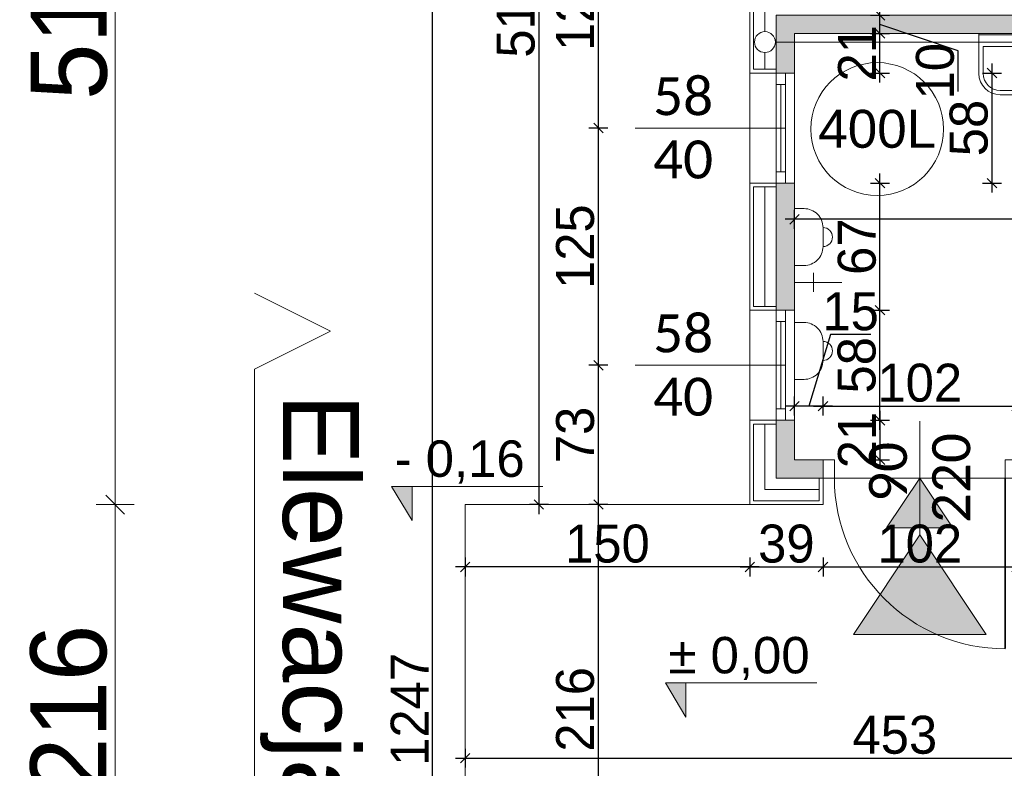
# Model space of a CAD drawing. Header units: millimetres. Extents: x 1962 to 3194, y -795 to -219.
# Tile 116 of 256: x 2511.61 to 2516.79, y -569.59 to -565.64. Entities that reach past the tile are written whole.
import ezdxf

# ---------------------------------------------------------------- set-up
doc = ezdxf.new("R2010")
doc.units = ezdxf.units.MM
doc.layers.get('0').update_dxf_attribs({"lineweight": 5})
doc.layers.get('Defpoints').update_dxf_attribs({"lineweight": 9})
for name, color, linetype, lineweight in [('A_hatch nawierzchnia', 253, 'Continuous', 9), ('A_obiekty kontenery', 152, 'Continuous', 9), ('A_obiekty kontenery elewacja', 62, 'Continuous', 9), ('A_obiekty kontenery izolacja', 213, 'BATTING', 9), ('A_obiekty kontenery opisy', 142, 'Continuous', 9), ('A_widok', 142, 'Continuous', 9), ('A_wymiary detale', 82, 'Continuous', 9), ('A_wyposażenie armatura sanitarna', 132, 'Continuous', 9), ('A_wyposażenie kanalizacja', 32, 'Continuous', 9), ('A_wyposażenie stolarka', 16, 'Continuous', 9), ('A_wyposażenie zbiorniki', 77, 'Continuous', 9)]:
    doc.layers.add(name, color=color, linetype=linetype, lineweight=lineweight)
doc.styles.get("Standard").update_dxf_attribs({"font": 'arial.ttf'})
doc.styles.add('wymiary pzt', font='txt')
doc.linetypes.add('BATTING', pattern='A,0.00254,-2.54,[134,ltypeshp.shx,S=2.54,R=0,X=-2.54,Y=0],-5.08,[134,ltypeshp.shx,S=2.54,R=180,X=2.54,Y=0],-2.54', length=10.16254)
doc.dimstyles.new('wymiary detale', dxfattribs={"dimtxt": 0.2, "dimasz": 0.05, "dimexe": 0.05, "dimexo": 0, "dimgap": 0.02, "dimtad": 1, "dimdec": 0, "dimlfac": 100, "dimzin": 0, "dimtxsty": 'wymiary pzt', "dimblk": 'OBLIQUE', "dimcen": 0.1, "dimdle": 0.05, "dimadec": 1, "dimazin": 0, "dimtfac": 1, "dimtmove": 0, "dimatfit": 3, "dimfxl": 0, "dimarcsym": 0})

# ---------------------------------------------------------------- blocks, each defined once
blk = doc.blocks.new('zw$1140')
at = {"layer": 'A_wyposażenie stolarka'}
blk.add_line((-0.3, 0.51), (0.3, 0.51), dxfattribs=at)
for points in [[(0, 1.02), (0, 0.96), (0.096, 0.96), (0.096, 1.02)], [(0, 0.06), (0, 0), (0.096, 0), (0.096, 0.06)]]:
    blk.add_lwpolyline(points, close=True, dxfattribs=at)
at = {"layer": 'A_wyposażenie stolarka', "const_width": 0.01}
blk.add_lwpolyline([(0, 0.06), (-0.9, 0.06)], dxfattribs=at)
at = {"layer": 'A_wyposażenie stolarka'}
blk.add_arc((0, 0.06), 0.9, 90, 180, dxfattribs=at)
at = {"layer": 'A_wyposażenie stolarka', "insert": (0, 0.51), "char_height": 0.2, "width": 0.488349, "attachment_point": 5, "style": 'wymiary pzt'}
blk.add_mtext('{\\fCalibri|b0|i0|c238|p34;\\W0.90929; }{\\fCalibri|b0|i0|c238|p34;90}\\P{\\fCalibri|b0|i0|c238|p34;220}', dxfattribs=at)
blk = doc.blocks.new('zw$281D')
at = {"layer": 'A_wyposażenie armatura sanitarna'}
for p, q in [((-0.3203, -0.0375), (-0.3203, 0)), ((-0.3203, 0), (-0.2453, 0)), ((-0.2453, -0.0375), (-0.2453, 0)), ((0.2078, 0), (-0.2078, 0)), ((-0.2078, -0.21), (-0.2078, 0)), ((0.2078, -0.21), (0.2078, 0)), ((-0.3053, -0.0375), (-0.2603, -0.0375)), ((0.2078, -0.0075), (-0.2078, -0.0075)), ((-0.3053, -0.0525), (-0.2603, -0.0525)), ((0.1853, -0.0675), (-0.1853, -0.0675)), ((-0.1853, -0.21), (-0.1853, -0.0675)), ((0.1853, -0.21), (0.1853, -0.0675)), ((0.0953, -0.3), (-0.0953, -0.3)), ((0.0953, -0.3225), (-0.0953, -0.3225))]:
    blk.add_line(p, q, dxfattribs=at)
for centre, radius in [((0, -0.0338), 0.0112), ((0, -0.1125), 0.0188)]:
    blk.add_circle(centre, radius, dxfattribs=at)
for centre, radius, start, end in [((-0.3053, -0.0225), 0.015, 180, 270), ((-0.3053, -0.0375), 0.015, 180, 270), ((-0.2603, -0.0225), 0.015, 270, 0), ((-0.2603, -0.0375), 0.015, 270, 0), ((-0.0953, -0.21), 0.1125, 180, 270), ((-0.0953, -0.21), 0.09, 180, 270), ((0.0953, -0.21), 0.1125, 270, 0), ((0.0953, -0.21), 0.09, 270, 0)]:
    blk.add_arc(centre, radius, start, end, dxfattribs=at)
blk = doc.blocks.new('zw$184B')
at = {"layer": 'A_wyposażenie armatura sanitarna'}
blk.add_lwpolyline([(-0.05, -0.15), (0.05, -0.15, 0.414214), (0.15, -0.05), (0.15, 0), (-0.15, 0), (-0.15, -0.05, 0.414214)], format="xyb", close=True, dxfattribs=at)
blk.add_arc((0, -0.15), 0.05, 180, 0, dxfattribs=at)
blk = doc.blocks.new('zw$5BF2')
at = {"layer": 'A_obiekty kontenery opisy'}
h = blk.add_hatch(color=256, dxfattribs=at)
h.dxf.hatch_style = 1
h.paths.add_polyline_path([(-0.75, 0.5), (0, 0), (-0.75, -0.5)])
blk.add_lwpolyline([(-0.75, 0.5), (0, 0), (-0.75, -0.5)], close=True, dxfattribs=at)
blk = doc.blocks.new('zw$1FD4')
at = {"layer": 'A_wyposażenie stolarka'}
blk.add_line((0.024, 0.06), (0.024, 0.52), dxfattribs=at)
for points in [[(0, 0.58), (0.048, 0.58), (0.048, 0), (0, 0)], [(0, 0.58), (0.048, 0.58), (0.048, 0.52), (0, 0.52)], [(0, 0), (0.048, 0), (0.048, 0.06), (0, 0.06)]]:
    blk.add_lwpolyline(points, close=True, dxfattribs=at)
blk = doc.blocks.new('_Oblique')
at = {"color": 0, "linetype": 'ByBlock', "lineweight": -2}
blk.add_line((-0.5, -0.5), (0.5, 0.5), dxfattribs=at)
blk = doc.blocks.new('*D1339')
at = {"layer": 'A_obiekty kontenery opisy', "color": 0, "lineweight": -2}
for p, q in [((-13.896, -33.5694), (-13.896, -33.3694)), ((-12.396, -33.5694), (-12.396, -33.3694)), ((-12.296, -33.4694), (-13.996, -33.4694))]:
    blk.add_line(p, q, dxfattribs=at)
at = {"layer": 'Defpoints', "color": 0}
for p in [(-13.896, -33.4694), (-12.396, -36.098), (-13.896, -41.254)]:
    blk.add_point(p, dxfattribs=at)
at = {"layer": 'A_obiekty kontenery opisy', "color": 0, "lineweight": -2, "xscale": 0.1, "yscale": 0.1, "zscale": 0.1, "rotation": 180}
blk.add_blockref('_Oblique', (-13.896, -33.4694), dxfattribs=at)
at = {"layer": 'A_obiekty kontenery opisy', "color": 0, "lineweight": -2, "xscale": 0.1, "yscale": 0.1, "zscale": 0.1}
blk.add_blockref('_Oblique', (-12.396, -33.4694), dxfattribs=at)
at = {"layer": 'A_obiekty kontenery opisy', "color": 0, "insert": (-13.146, -33.2253), "char_height": 0.4, "attachment_point": 5, "style": 'wymiary pzt'}
blk.add_mtext('150', dxfattribs=at)
blk = doc.blocks.new('*D1346')
at = {"layer": 'A_obiekty kontenery opisy', "color": 0, "lineweight": -2}
for p, q in [((-15.7401, -35.998), (-15.7401, -41.354)), ((-15.6401, -36.098), (-15.8401, -36.098)), ((-15.6401, -41.254), (-15.8401, -41.254))]:
    blk.add_line(p, q, dxfattribs=at)
at = {"layer": 'Defpoints', "color": 0}
for p in [(-12.396, -36.098), (-15.7401, -41.254), (-12.396, -41.254)]:
    blk.add_point(p, dxfattribs=at)
at = {"layer": 'A_obiekty kontenery opisy', "color": 0, "lineweight": -2, "xscale": 0.1, "yscale": 0.1, "zscale": 0.1}
for p, rotation in [((-15.7401, -36.098), 90), ((-15.7401, -41.254), 270)]:
    blk.add_blockref('_Oblique', p, dxfattribs=dict(at, rotation=rotation))
at = {"layer": 'A_obiekty kontenery opisy', "color": 0, "insert": (-15.9821, -38.676), "char_height": 0.4, "attachment_point": 5, "rotation": 90, "style": 'wymiary pzt'}
blk.add_mtext('516', dxfattribs=at)
blk = doc.blocks.new('*D1347')
at = {"layer": 'A_obiekty kontenery opisy', "color": 0, "lineweight": -2}
for p, q in [((-15.7401, -41.154), (-15.7401, -43.512)), ((-15.6401, -41.254), (-15.8401, -41.254)), ((-15.6401, -43.412), (-15.8401, -43.412))]:
    blk.add_line(p, q, dxfattribs=at)
at = {"layer": 'Defpoints', "color": 0}
for p in [(-12.396, -41.254), (-15.7401, -43.412), (-13.896, -43.412)]:
    blk.add_point(p, dxfattribs=at)
at = {"layer": 'A_obiekty kontenery opisy', "color": 0, "lineweight": -2, "xscale": 0.1, "yscale": 0.1, "zscale": 0.1}
for p, rotation in [((-15.7401, -41.254), 90), ((-15.7401, -43.412), 270)]:
    blk.add_blockref('_Oblique', p, dxfattribs=dict(at, rotation=rotation))
at = {"layer": 'A_obiekty kontenery opisy', "color": 0, "insert": (-15.9842, -42.333), "char_height": 0.4, "attachment_point": 5, "rotation": 90, "style": 'wymiary pzt'}
blk.add_mtext('216', dxfattribs=at)
blk = doc.blocks.new('*D1034')
at = {"layer": 'A_wymiary detale', "color": 0, "lineweight": -2}
for p, q in [((2514.6549, -570.4066), (2514.6549, -568.1486)), ((2514.7049, -568.1986), (2514.6049, -568.1986)), ((2514.7049, -570.3566), (2514.6049, -570.3566))]:
    blk.add_line(p, q, dxfattribs=at)
at = {"layer": 'Defpoints', "color": 0}
for p in [(2514.6549, -568.1986), (2515.4523, -568.1986), (2515.4523, -570.3566)]:
    blk.add_point(p, dxfattribs=at)
at = {"layer": 'A_wymiary detale', "color": 0, "lineweight": -2, "xscale": 0.05, "yscale": 0.05, "zscale": 0.05}
for p, rotation in [((2514.6549, -568.1986), 90), ((2514.6549, -570.3566), 270)]:
    blk.add_blockref('_Oblique', p, dxfattribs=dict(at, rotation=rotation))
at = {"layer": 'A_wymiary detale', "color": 0, "insert": (2514.5329, -569.2776), "char_height": 0.2, "attachment_point": 5, "rotation": 90, "style": 'wymiary pzt'}
blk.add_mtext('216', dxfattribs=at)
blk = doc.blocks.new('*D1035')
at = {"layer": 'A_wymiary detale', "color": 0, "lineweight": -2}
for p, q in [((2514.6549, -568.2486), (2514.6549, -567.4146)), ((2514.7049, -567.4646), (2514.6049, -567.4646)), ((2514.7049, -568.1986), (2514.6049, -568.1986))]:
    blk.add_line(p, q, dxfattribs=at)
at = {"layer": 'Defpoints', "color": 0}
for p in [(2514.6549, -567.4646), (2514.8481, -567.4646), (2515.4523, -568.1986)]:
    blk.add_point(p, dxfattribs=at)
at = {"layer": 'A_wymiary detale', "color": 0, "lineweight": -2, "xscale": 0.05, "yscale": 0.05, "zscale": 0.05}
for p, rotation in [((2514.6549, -567.4646), 90), ((2514.6549, -568.1986), 270)]:
    blk.add_blockref('_Oblique', p, dxfattribs=dict(at, rotation=rotation))
at = {"layer": 'A_wymiary detale', "color": 0, "insert": (2514.5329, -567.8316), "char_height": 0.2, "attachment_point": 5, "rotation": 90, "style": 'wymiary pzt'}
blk.add_mtext('73', dxfattribs=at)
blk = doc.blocks.new('*D1036')
at = {"layer": 'A_wymiary detale', "color": 0, "lineweight": -2}
for p, q in [((2514.6549, -567.5146), (2514.6549, -566.1646)), ((2514.7049, -566.2146), (2514.6049, -566.2146)), ((2514.7049, -567.4646), (2514.6049, -567.4646))]:
    blk.add_line(p, q, dxfattribs=at)
at = {"layer": 'Defpoints', "color": 0}
for p in [(2514.6549, -566.2146), (2514.8481, -566.2146), (2514.8481, -567.4646)]:
    blk.add_point(p, dxfattribs=at)
at = {"layer": 'A_wymiary detale', "color": 0, "lineweight": -2, "xscale": 0.05, "yscale": 0.05, "zscale": 0.05}
for p, rotation in [((2514.6549, -566.2146), 90), ((2514.6549, -567.4646), 270)]:
    blk.add_blockref('_Oblique', p, dxfattribs=dict(at, rotation=rotation))
at = {"layer": 'A_wymiary detale', "color": 0, "insert": (2514.5329, -566.8396), "char_height": 0.2, "attachment_point": 5, "rotation": 90, "style": 'wymiary pzt'}
blk.add_mtext('125', dxfattribs=at)
blk = doc.blocks.new('*D1037')
at = {"layer": 'A_wymiary detale', "color": 0, "lineweight": -2}
for p, q in [((2514.6549, -566.2646), (2514.6549, -564.9066)), ((2514.7049, -564.9566), (2514.6049, -564.9566)), ((2514.7049, -566.2146), (2514.6049, -566.2146))]:
    blk.add_line(p, q, dxfattribs=at)
at = {"layer": 'Defpoints', "color": 0}
for p in [(2514.6549, -564.9566), (2514.8481, -564.9566), (2514.8481, -566.2146)]:
    blk.add_point(p, dxfattribs=at)
at = {"layer": 'A_wymiary detale', "color": 0, "lineweight": -2, "xscale": 0.05, "yscale": 0.05, "zscale": 0.05}
for p, rotation in [((2514.6549, -564.9566), 90), ((2514.6549, -566.2146), 270)]:
    blk.add_blockref('_Oblique', p, dxfattribs=dict(at, rotation=rotation))
at = {"layer": 'A_wymiary detale', "color": 0, "insert": (2514.5329, -565.5856), "char_height": 0.2, "attachment_point": 5, "rotation": 90, "style": 'wymiary pzt'}
blk.add_mtext('126', dxfattribs=at)
blk = doc.blocks.new('*D1040')
at = {"layer": 'A_wymiary detale', "color": 0, "lineweight": -2}
for p, q in [((2514.3409, -562.9926), (2514.3409, -568.2486)), ((2514.3909, -563.0426), (2514.2909, -563.0426)), ((2514.3909, -568.1986), (2514.2909, -568.1986))]:
    blk.add_line(p, q, dxfattribs=at)
at = {"layer": 'Defpoints', "color": 0}
for p in [(2515.4523, -563.0426), (2514.3409, -568.1986), (2515.4523, -568.1986)]:
    blk.add_point(p, dxfattribs=at)
at = {"layer": 'A_wymiary detale', "color": 0, "lineweight": -2, "xscale": 0.05, "yscale": 0.05, "zscale": 0.05}
for p, rotation in [((2514.3409, -563.0426), 90), ((2514.3409, -568.1986), 270)]:
    blk.add_blockref('_Oblique', p, dxfattribs=dict(at, rotation=rotation))
at = {"layer": 'A_wymiary detale', "color": 0, "insert": (2514.2199, -565.6206), "char_height": 0.2, "attachment_point": 5, "rotation": 90, "style": 'wymiary pzt'}
blk.add_mtext('516', dxfattribs=at)
blk = doc.blocks.new('*D1042')
at = {"layer": 'A_wymiary detale', "color": 0, "lineweight": -2}
for p, q in [((2513.7813, -575.5626), (2513.7813, -562.9926)), ((2513.8313, -563.0426), (2513.7313, -563.0426)), ((2513.8313, -575.5126), (2513.7313, -575.5126))]:
    blk.add_line(p, q, dxfattribs=at)
at = {"layer": 'Defpoints', "color": 0}
for p in [(2513.7813, -563.0426), (2515.4523, -563.0426), (2515.4523, -575.5126)]:
    blk.add_point(p, dxfattribs=at)
at = {"layer": 'A_wymiary detale', "color": 0, "lineweight": -2, "xscale": 0.05, "yscale": 0.05, "zscale": 0.05}
for p, rotation in [((2513.7813, -563.0426), 90), ((2513.7813, -575.5126), 270)]:
    blk.add_blockref('_Oblique', p, dxfattribs=dict(at, rotation=rotation))
at = {"layer": 'A_wymiary detale', "color": 0, "insert": (2513.6602, -569.2776), "char_height": 0.2, "attachment_point": 5, "rotation": 90, "style": 'wymiary pzt'}
blk.add_mtext('1247', dxfattribs=at)
blk = doc.blocks.new('*D1043')
at = {"layer": 'A_wymiary detale', "color": 0, "lineweight": -2}
for p, q in [((2513.9523, -568.4775), (2513.9523, -568.5775)), ((2515.4523, -568.4775), (2515.4523, -568.5775)), ((2515.5023, -568.5275), (2513.9023, -568.5275))]:
    blk.add_line(p, q, dxfattribs=at)
at = {"layer": 'Defpoints', "color": 0}
for p in [(2513.9523, -568.1986), (2515.4523, -568.1986), (2513.9523, -568.5275)]:
    blk.add_point(p, dxfattribs=at)
at = {"layer": 'A_wymiary detale', "color": 0, "lineweight": -2, "xscale": 0.05, "yscale": 0.05, "zscale": 0.05, "rotation": 180}
blk.add_blockref('_Oblique', (2513.9523, -568.5275), dxfattribs=at)
at = {"layer": 'A_wymiary detale', "color": 0, "lineweight": -2, "xscale": 0.05, "yscale": 0.05, "zscale": 0.05}
blk.add_blockref('_Oblique', (2515.4523, -568.5275), dxfattribs=at)
at = {"layer": 'A_wymiary detale', "color": 0, "insert": (2514.7023, -568.4054), "char_height": 0.2, "attachment_point": 5, "style": 'wymiary pzt'}
blk.add_mtext('150', dxfattribs=at)
blk = doc.blocks.new('*D1044')
at = {"layer": 'A_wymiary detale', "color": 0, "lineweight": -2}
for p, q in [((2513.9523, -569.4848), (2513.9523, -569.5848)), ((2518.4813, -569.4848), (2518.4813, -569.5848)), ((2513.9023, -569.5348), (2518.5313, -569.5348))]:
    blk.add_line(p, q, dxfattribs=at)
at = {"layer": 'Defpoints', "color": 0}
for p in [(2513.9523, -568.1986), (2518.4813, -568.1986), (2518.4813, -569.5348)]:
    blk.add_point(p, dxfattribs=at)
at = {"layer": 'A_wymiary detale', "color": 0, "lineweight": -2, "xscale": 0.05, "yscale": 0.05, "zscale": 0.05, "rotation": 180}
blk.add_blockref('_Oblique', (2513.9523, -569.5348), dxfattribs=at)
at = {"layer": 'A_wymiary detale', "color": 0, "lineweight": -2, "xscale": 0.05, "yscale": 0.05, "zscale": 0.05}
blk.add_blockref('_Oblique', (2518.4813, -569.5348), dxfattribs=at)
at = {"layer": 'A_wymiary detale', "color": 0, "insert": (2516.2168, -569.4128), "char_height": 0.2, "attachment_point": 5, "style": 'wymiary pzt'}
blk.add_mtext('453', dxfattribs=at)
blk = doc.blocks.new('*D1045')
at = {"layer": 'A_wymiary detale', "color": 0, "lineweight": -2}
for p, q in [((2515.4523, -568.4775), (2515.4523, -568.5775)), ((2515.8383, -568.4775), (2515.8383, -568.5775)), ((2515.4023, -568.5275), (2515.8883, -568.5275))]:
    blk.add_line(p, q, dxfattribs=at)
at = {"layer": 'Defpoints', "color": 0}
for p in [(2515.4523, -568.1986), (2515.8383, -568.1986), (2515.8383, -568.5275)]:
    blk.add_point(p, dxfattribs=at)
at = {"layer": 'A_wymiary detale', "color": 0, "lineweight": -2, "xscale": 0.05, "yscale": 0.05, "zscale": 0.05, "rotation": 180}
blk.add_blockref('_Oblique', (2515.4523, -568.5275), dxfattribs=at)
at = {"layer": 'A_wymiary detale', "color": 0, "lineweight": -2, "xscale": 0.05, "yscale": 0.05, "zscale": 0.05}
blk.add_blockref('_Oblique', (2515.8383, -568.5275), dxfattribs=at)
at = {"layer": 'A_wymiary detale', "color": 0, "insert": (2515.6453, -568.4054), "char_height": 0.2, "attachment_point": 5, "style": 'wymiary pzt'}
blk.add_mtext('39', dxfattribs=at)
blk = doc.blocks.new('*D1046')
at = {"layer": 'A_wymiary detale', "color": 0, "lineweight": -2}
for p, q in [((2515.8383, -568.4775), (2515.8383, -568.5775)), ((2516.8583, -568.4775), (2516.8583, -568.5775)), ((2515.7883, -568.5275), (2516.9083, -568.5275))]:
    blk.add_line(p, q, dxfattribs=at)
at = {"layer": 'Defpoints', "color": 0}
for p in [(2515.8383, -568.1986), (2516.8583, -568.1986), (2516.8583, -568.5275)]:
    blk.add_point(p, dxfattribs=at)
at = {"layer": 'A_wymiary detale', "color": 0, "lineweight": -2, "xscale": 0.05, "yscale": 0.05, "zscale": 0.05, "rotation": 180}
blk.add_blockref('_Oblique', (2515.8383, -568.5275), dxfattribs=at)
at = {"layer": 'A_wymiary detale', "color": 0, "lineweight": -2, "xscale": 0.05, "yscale": 0.05, "zscale": 0.05}
blk.add_blockref('_Oblique', (2516.8583, -568.5275), dxfattribs=at)
at = {"layer": 'A_wymiary detale', "color": 0, "insert": (2516.3483, -568.4054), "char_height": 0.2, "attachment_point": 5, "style": 'wymiary pzt'}
blk.add_mtext('102', dxfattribs=at)
blk = doc.blocks.new('*D1132')
at = {"layer": 'A_wymiary detale', "color": 0, "lineweight": -2}
for p, q in [((2515.8383, -567.7297), (2515.8383, -567.6297)), ((2516.8583, -567.7297), (2516.8583, -567.6297)), ((2515.7883, -567.6797), (2516.9083, -567.6797))]:
    blk.add_line(p, q, dxfattribs=at)
at = {"layer": 'Defpoints', "color": 0}
for p in [(2516.8583, -567.6797), (2515.8383, -567.9626), (2516.8583, -567.9626)]:
    blk.add_point(p, dxfattribs=at)
at = {"layer": 'A_wymiary detale', "color": 0, "lineweight": -2, "xscale": 0.05, "yscale": 0.05, "zscale": 0.05, "rotation": 180}
blk.add_blockref('_Oblique', (2515.8383, -567.6797), dxfattribs=at)
at = {"layer": 'A_wymiary detale', "color": 0, "lineweight": -2, "xscale": 0.05, "yscale": 0.05, "zscale": 0.05}
blk.add_blockref('_Oblique', (2516.8583, -567.6797), dxfattribs=at)
at = {"layer": 'A_wymiary detale', "color": 0, "insert": (2516.3483, -567.5576), "char_height": 0.2, "attachment_point": 5, "style": 'wymiary pzt'}
blk.add_mtext('102', dxfattribs=at)
blk = doc.blocks.new('*D1145')
at = {"layer": 'A_wymiary detale', "color": 0, "lineweight": -2}
for p, q in [((2516.1384, -567.8046), (2516.1384, -567.1246)), ((2516.0884, -567.1746), (2516.1884, -567.1746)), ((2516.0884, -567.7546), (2516.1884, -567.7546))]:
    blk.add_line(p, q, dxfattribs=at)
at = {"layer": 'Defpoints', "color": 0}
for p in [(2515.6883, -567.1746), (2516.1384, -567.1746), (2515.6883, -567.7546)]:
    blk.add_point(p, dxfattribs=at)
at = {"layer": 'A_wymiary detale', "color": 0, "lineweight": -2, "xscale": 0.05, "yscale": 0.05, "zscale": 0.05}
for p, rotation in [((2516.1384, -567.1746), 90), ((2516.1384, -567.7546), 270)]:
    blk.add_blockref('_Oblique', p, dxfattribs=dict(at, rotation=rotation))
at = {"layer": 'A_wymiary detale', "color": 0, "insert": (2516.0164, -567.4646), "char_height": 0.2, "attachment_point": 5, "rotation": 90, "style": 'wymiary pzt'}
blk.add_mtext('58', dxfattribs=at)
blk = doc.blocks.new('*D1146')
at = {"layer": 'A_wymiary detale', "color": 0, "lineweight": -2}
for p, q in [((2516.1384, -567.2246), (2516.1384, -566.4546)), ((2516.0884, -566.5046), (2516.1884, -566.5046)), ((2516.0884, -567.1746), (2516.1884, -567.1746))]:
    blk.add_line(p, q, dxfattribs=at)
at = {"layer": 'Defpoints', "color": 0}
for p in [(2515.6883, -566.5046), (2516.1384, -566.5046), (2515.6883, -567.1746)]:
    blk.add_point(p, dxfattribs=at)
at = {"layer": 'A_wymiary detale', "color": 0, "lineweight": -2, "xscale": 0.05, "yscale": 0.05, "zscale": 0.05}
for p, rotation in [((2516.1384, -566.5046), 90), ((2516.1384, -567.1746), 270)]:
    blk.add_blockref('_Oblique', p, dxfattribs=dict(at, rotation=rotation))
at = {"layer": 'A_wymiary detale', "color": 0, "insert": (2516.0174, -566.8396), "char_height": 0.2, "attachment_point": 5, "rotation": 90, "style": 'wymiary pzt'}
blk.add_mtext('67', dxfattribs=at)
blk = doc.blocks.new('*D1147')
at = {"layer": 'A_wymiary detale', "color": 0, "lineweight": -2}
for p, q in [((2516.7291, -566.5546), (2516.7291, -565.8746)), ((2516.6791, -565.9246), (2516.7791, -565.9246)), ((2516.6791, -566.5046), (2516.7791, -566.5046))]:
    blk.add_line(p, q, dxfattribs=at)
at = {"layer": 'Defpoints', "color": 0}
for p in [(2515.6883, -565.9246), (2516.7291, -565.9246), (2515.6883, -566.5046)]:
    blk.add_point(p, dxfattribs=at)
at = {"layer": 'A_wymiary detale', "color": 0, "lineweight": -2, "xscale": 0.05, "yscale": 0.05, "zscale": 0.05}
for p, rotation in [((2516.7291, -565.9246), 90), ((2516.7291, -566.5046), 270)]:
    blk.add_blockref('_Oblique', p, dxfattribs=dict(at, rotation=rotation))
at = {"layer": 'A_wymiary detale', "color": 0, "insert": (2516.6071, -566.2146), "char_height": 0.2, "attachment_point": 5, "rotation": 90, "style": 'wymiary pzt'}
blk.add_mtext('58', dxfattribs=at)
blk = doc.blocks.new('*D1148')
at = {"layer": 'A_wymiary detale', "color": 0, "lineweight": -2}
for p, q in [((2516.1384, -565.9746), (2516.1384, -565.6666)), ((2516.0884, -565.7166), (2516.1884, -565.7166)), ((2516.0884, -565.9246), (2516.1884, -565.9246))]:
    blk.add_line(p, q, dxfattribs=at)
at = {"layer": 'Defpoints', "color": 0}
for p in [(2515.6883, -565.7166), (2516.1384, -565.7166), (2515.6883, -565.9246)]:
    blk.add_point(p, dxfattribs=at)
at = {"layer": 'A_wymiary detale', "color": 0, "lineweight": -2, "xscale": 0.05, "yscale": 0.05, "zscale": 0.05}
for p, rotation in [((2516.1384, -565.7166), 90), ((2516.1384, -565.9246), 270)]:
    blk.add_blockref('_Oblique', p, dxfattribs=dict(at, rotation=rotation))
at = {"layer": 'A_wymiary detale', "color": 0, "insert": (2516.0174, -565.8206), "char_height": 0.2, "attachment_point": 5, "rotation": 90, "style": 'wymiary pzt'}
blk.add_mtext('21', dxfattribs=at)
blk = doc.blocks.new('*D1149')
at = {"layer": 'A_wymiary detale', "color": 0, "lineweight": -2}
for p, q in [((2516.1384, -565.7666), (2516.1384, -565.5706)), ((2516.0884, -565.6206), (2516.1884, -565.6206)), ((2516.5513, -565.8085), (2516.1384, -565.6686)), ((2516.0884, -565.7166), (2516.1884, -565.7166)), ((2516.5513, -566.022), (2516.5513, -565.8085))]:
    blk.add_line(p, q, dxfattribs=at)
at = {"layer": 'Defpoints', "color": 0}
for p in [(2515.5923, -565.6206), (2516.1384, -565.6206), (2515.6883, -565.7166)]:
    blk.add_point(p, dxfattribs=at)
at = {"layer": 'A_wymiary detale', "color": 0, "lineweight": -2, "xscale": 0.05, "yscale": 0.05, "zscale": 0.05}
for p, rotation in [((2516.1384, -565.6206), 90), ((2516.1384, -565.7166), 270)]:
    blk.add_blockref('_Oblique', p, dxfattribs=dict(at, rotation=rotation))
at = {"layer": 'A_wymiary detale', "color": 0, "insert": (2516.4293, -565.9152), "char_height": 0.2, "attachment_point": 5, "rotation": 90, "style": 'wymiary pzt'}
blk.add_mtext('10', dxfattribs=at)
blk = doc.blocks.new('*D1150')
at = {"layer": 'A_wymiary detale', "color": 0, "lineweight": -2}
for p, q in [((2516.5467, -565.23), (2516.5467, -565.4435)), ((2516.5467, -565.4435), (2516.1384, -565.5726)), ((2516.1384, -565.6706), (2516.1384, -565.4746)), ((2516.0884, -565.5246), (2516.1884, -565.5246)), ((2516.0884, -565.6206), (2516.1884, -565.6206))]:
    blk.add_line(p, q, dxfattribs=at)
at = {"layer": 'Defpoints', "color": 0}
for p in [(2515.6883, -565.5246), (2516.1384, -565.5246), (2515.5923, -565.6206)]:
    blk.add_point(p, dxfattribs=at)
at = {"layer": 'A_wymiary detale', "color": 0, "lineweight": -2, "xscale": 0.05, "yscale": 0.05, "zscale": 0.05}
for p, rotation in [((2516.1384, -565.5246), 90), ((2516.1384, -565.6206), 270)]:
    blk.add_blockref('_Oblique', p, dxfattribs=dict(at, rotation=rotation))
at = {"layer": 'A_wymiary detale', "color": 0, "insert": (2516.4246, -565.3367), "char_height": 0.2, "attachment_point": 5, "rotation": 90, "style": 'wymiary pzt'}
blk.add_mtext('10', dxfattribs=at)
blk = doc.blocks.new('*D1157')
at = {"layer": 'A_wymiary detale', "color": 0, "lineweight": -2}
for p, q in [((2516.1384, -567.7046), (2516.1384, -568.0126)), ((2516.0884, -567.7546), (2516.1884, -567.7546)), ((2516.0884, -567.9626), (2516.1884, -567.9626))]:
    blk.add_line(p, q, dxfattribs=at)
at = {"layer": 'Defpoints', "color": 0}
for p in [(2515.6883, -567.7546), (2515.8383, -567.9626), (2516.1384, -567.9626)]:
    blk.add_point(p, dxfattribs=at)
at = {"layer": 'A_wymiary detale', "color": 0, "lineweight": -2, "xscale": 0.05, "yscale": 0.05, "zscale": 0.05}
for p, rotation in [((2516.1384, -567.7546), 90), ((2516.1384, -567.9626), 270)]:
    blk.add_blockref('_Oblique', p, dxfattribs=dict(at, rotation=rotation))
at = {"layer": 'A_wymiary detale', "color": 0, "insert": (2516.0174, -567.8586), "char_height": 0.2, "attachment_point": 5, "rotation": 90, "style": 'wymiary pzt'}
blk.add_mtext('21', dxfattribs=at)
blk = doc.blocks.new('*D1158')
at = {"layer": 'A_wymiary detale', "color": 0, "lineweight": -2}
for p, q in [((2515.8784, -567.3024), (2515.7633, -567.6797)), ((2516.0898, -567.3024), (2515.8784, -567.3024)), ((2515.6883, -567.7297), (2515.6883, -567.6297)), ((2515.8383, -567.7297), (2515.8383, -567.6297)), ((2515.8883, -567.6797), (2515.6383, -567.6797))]:
    blk.add_line(p, q, dxfattribs=at)
at = {"layer": 'Defpoints', "color": 0}
for p in [(2515.6883, -567.6797), (2515.6883, -567.7546), (2515.8383, -567.9626)]:
    blk.add_point(p, dxfattribs=at)
at = {"layer": 'A_wymiary detale', "color": 0, "lineweight": -2, "xscale": 0.05, "yscale": 0.05, "zscale": 0.05, "rotation": 180}
blk.add_blockref('_Oblique', (2515.6883, -567.6797), dxfattribs=at)
at = {"layer": 'A_wymiary detale', "color": 0, "lineweight": -2, "xscale": 0.05, "yscale": 0.05, "zscale": 0.05}
blk.add_blockref('_Oblique', (2515.8383, -567.6797), dxfattribs=at)
at = {"layer": 'A_wymiary detale', "color": 0, "insert": (2515.9841, -567.1813), "char_height": 0.2, "attachment_point": 5, "style": 'wymiary pzt'}
blk.add_mtext('15', dxfattribs=at)
blk = doc.blocks.new('*D1172')
at = {"layer": 'A_wymiary detale', "color": 0, "lineweight": -2}
for p, q in [((2518.6713, -566.6953), (2515.6383, -566.6953)), ((2515.6883, -566.7453), (2515.6883, -566.6453)), ((2518.6213, -566.7453), (2518.6213, -566.6453))]:
    blk.add_line(p, q, dxfattribs=at)
at = {"layer": 'Defpoints', "color": 0}
for p in [(2515.6883, -566.6953), (2515.6883, -566.9396), (2518.6213, -566.9396)]:
    blk.add_point(p, dxfattribs=at)
at = {"layer": 'A_wymiary detale', "color": 0, "lineweight": -2, "xscale": 0.05, "yscale": 0.05, "zscale": 0.05, "rotation": 180}
blk.add_blockref('_Oblique', (2515.6883, -566.6953), dxfattribs=at)
at = {"layer": 'A_wymiary detale', "color": 0, "lineweight": -2, "xscale": 0.05, "yscale": 0.05, "zscale": 0.05}
blk.add_blockref('_Oblique', (2518.6213, -566.6953), dxfattribs=at)
at = {"layer": 'A_wymiary detale', "color": 0, "insert": (2517.1548, -566.5732), "char_height": 0.2, "attachment_point": 5, "style": 'wymiary pzt'}
blk.add_mtext('293', dxfattribs=at)
blk = doc.blocks.new('zw$F2F7')
at = {"layer": 'A_wymiary detale'}
h = blk.add_hatch(color=256, dxfattribs=at)
h.dxf.hatch_style = 1
h.paths.add_polyline_path([(-0.1343, 0.2259), (0, 0), (0, 0.2259)])
blk.add_lwpolyline([(0.8621, 0.2259), (-0.1343, 0.2259), (0, 0), (0, 0.2259)], dxfattribs=at)
blk = doc.blocks.new('zw$6997')
at = {"layer": 'A_wymiary detale'}
h = blk.add_hatch(color=256, dxfattribs=at)
h.dxf.hatch_style = 1
h.paths.add_polyline_path([(0, 0), (-0.2625, 0.175), (-0.2625, -0.175)])
blk.add_lwpolyline([(0, 0), (-0.2625, 0.175), (-0.2625, -0.175)], close=True, dxfattribs=at)
blk = doc.blocks.new('zw$EC30')
at = {"layer": 'A_hatch nawierzchnia'}
h = blk.add_hatch(color=256, dxfattribs=at)
h.dxf.hatch_style = 1
h.paths.add_polyline_path([(-12.256, -38.676), (-12.256, -38.98), (-12.16, -38.98), (-12.16, -38.772), (-6.198, -38.772), (-6.198, -38.676)])
h = blk.add_hatch(color=256, dxfattribs=at)
h.dxf.hatch_style = 1
h.paths.add_polyline_path([(-12.256, -40.23), (-12.16, -40.23), (-12.16, -39.56), (-12.256, -39.56)])
h = blk.add_hatch(color=256, dxfattribs=at)
h.dxf.hatch_style = 1
h.paths.add_polyline_path([(-12.256, -41.114), (-12.01, -41.114), (-12.01, -41.018), (-12.16, -41.018), (-12.16, -40.81), (-12.256, -40.81)])
at = {"layer": 'A_obiekty kontenery'}
for p, q in [((-12.396, -38.98), (-12.396, -39.56)), ((-12.16, -38.98), (-12.256, -38.98)), ((-12.16, -39.56), (-12.256, -39.56)), ((-12.396, -40.81), (-12.396, -40.23)), ((-12.16, -40.23), (-12.256, -40.23)), ((-12.16, -40.81), (-12.256, -40.81)), ((-12.01, -41.018), (-12.01, -41.114)), ((-12.01, -41.114), (-10.99, -41.114))]:
    blk.add_line(p, q, dxfattribs=at)
for points in [[(-6.198, -38.772), (-6.198, -38.676), (-12.256, -38.676), (-12.256, -41.114), (-12.01, -41.114)], [(-6.198, -38.772), (-12.16, -38.772), (-12.16, -41.018), (-12.01, -41.018)]]:
    blk.add_lwpolyline(points, dxfattribs=at)
at = {"layer": 'A_obiekty kontenery elewacja'}
for points in [[(-12.396, -38.302), (-12.396, -38.98), (-12.256, -38.98)], [(-12.256, -38.322), (-12.376, -38.322), (-12.376, -38.96), (-12.256, -38.96)], [(-12.256, -39.56), (-12.396, -39.56), (-12.396, -40.23), (-12.256, -40.23)], [(-12.256, -39.58), (-12.376, -39.58), (-12.376, -40.21), (-12.256, -40.21)], [(-12.256, -40.81), (-12.396, -40.81), (-12.396, -41.254), (-12.01, -41.254), (-12.01, -41.114)], [(-12.256, -40.83), (-12.376, -40.83), (-12.376, -41.234), (-12.03, -41.234), (-12.03, -41.114)]]:
    blk.add_lwpolyline(points, dxfattribs=at)
at = {"layer": 'A_obiekty kontenery izolacja', "ltscale": 0.01}
for points in [[(-12.316, -38.48), (-12.316, -38.762)], [(-12.316, -38.872), (-12.316, -38.96)], [(-12.316, -39.58), (-12.316, -40.21)], [(-12.316, -40.83), (-12.316, -41.174), (-12.03, -41.174)]]:
    blk.add_lwpolyline(points, dxfattribs=at)
at = {"layer": 'A_obiekty kontenery opisy'}
blk.add_lwpolyline([(-15.006, -40.1409), (-14.606, -40.3409), (-15.006, -40.5409), (-15.006, -43.5611), (-14.606, -43.7611), (-15.006, -43.9611)], dxfattribs=at)
at = {"layer": 'A_widok'}
for p, q in [((-13.896, -41.254), (-13.896, -43.412)), ((-12.396, -41.254), (-13.896, -41.254))]:
    blk.add_line(p, q, dxfattribs=at)
at = {"layer": 'A_wyposażenie armatura sanitarna'}
for p, q in [((-12.06, -40.0333), (-12.06, -40.1333)), ((-12.16, -40.0833), (-11.91, -40.0833))]:
    blk.add_line(p, q, dxfattribs=at)
at = {"layer": 'A_wyposażenie kanalizacja'}
blk.add_lwpolyline([(-10.1811, -38.817), (-12.261, -38.817)], dxfattribs=at)
blk.add_circle((-12.316, -38.817), 0.055, dxfattribs=at)
at = {"layer": 'A_wyposażenie stolarka'}
for p, q in [((-12.208, -39.27), (-13.0002, -39.27)), ((-12.208, -40.52), (-13.0002, -40.52))]:
    blk.add_line(p, q, dxfattribs=at)
at = {"layer": 'A_wyposażenie zbiorniki'}
blk.add_circle((-11.7243, -39.2754), 0.35, dxfattribs=at)
at = {"layer": 'A_obiekty kontenery', "xscale": 0.7000000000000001, "yscale": 0.7000000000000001, "zscale": 0.7000000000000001, "rotation": 89.99999999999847}
blk.add_blockref('zw$5BF2', (-11.5, -41.414), dxfattribs=at)
at = {"layer": 'A_wyposażenie armatura sanitarna', "xscale": -1}
blk.add_blockref('zw$281D', (-10.9811, -38.772), dxfattribs=at)
at = {"layer": 'A_wyposażenie armatura sanitarna', "rotation": 90}
for p in [(-12.16, -39.8444), (-12.16, -40.4444)]:
    blk.add_blockref('zw$184B', p, dxfattribs=at)
at = {"layer": 'A_wyposażenie stolarka'}
blk.add_blockref('zw$1FD4', (-12.256, -39.56), dxfattribs=at)
at = {"layer": 'A_wyposażenie stolarka', "xscale": -1, "rotation": 180}
blk.add_blockref('zw$1FD4', (-12.256, -40.23), dxfattribs=at)
at = {"layer": 'A_wyposażenie stolarka', "rotation": 90}
blk.add_blockref('zw$1140', (-10.99, -41.114), dxfattribs=at)
at = {"layer": 'A_obiekty kontenery opisy', "insert": (-14.7161, -42.051), "char_height": 0.4, "width": 5.866, "attachment_point": 5, "rotation": 270}
blk.add_mtext('Elewacja A', dxfattribs=at)
at = {"layer": 'A_wyposażenie stolarka', "char_height": 0.2, "width": 0.488349, "attachment_point": 5, "style": 'wymiary pzt'}
for insert in [(-12.7472, -39.27), (-12.7472, -40.52)]:
    blk.add_mtext('{\\fCalibri|b0|i0|c238|p34;58}\\P{\\fCalibri|b0|i0|c238|p34;40}', dxfattribs=dict(at, insert=insert))
at = {"layer": 'A_wyposażenie zbiorniki', "insert": (-11.7243, -39.2754), "char_height": 0.2, "width": 0.490393, "attachment_point": 5}
blk.add_mtext('400L', dxfattribs=at)
at = {"layer": 'A_obiekty kontenery opisy'}
for base, p1, p2, angle, picture, middle in [((-13.896, -33.4694), (-12.396, -36.098), (-13.896, -41.254), 180, '*D1339', (-13.146, -33.2253)), ((-15.7401, -43.412), (-12.396, -41.254), (-13.896, -43.412), 270, '*D1347', (-15.9842, -42.333))]:
    dim = blk.add_linear_dim(base=base, p1=p1, p2=p2, angle=angle, dimstyle='wymiary detale', override={"dimscale": 2, "dimblk": 'Oblique'}, dxfattribs=at)
    dim.commit()
    dim.dimension.update_dxf_attribs({"geometry": picture, "text_midpoint": middle})
dim = blk.add_aligned_dim(p1=(-12.396, -36.098), p2=(-12.396, -41.254), distance=-3.3441, dimstyle='wymiary detale', override={"dimscale": 2, "dimblk": 'Oblique'}, dxfattribs=at)
dim.commit()
dim.dimension.update_dxf_attribs({"geometry": '*D1346', "text_midpoint": (-15.9821, -38.676)})

msp = doc.modelspace()

# ---------------------------------------------------------------- block references
msp.add_blockref('zw$EC30', (2527.8483, -526.9446))
at = {"layer": 'A_wymiary detale', "rotation": 89.99999999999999}
msp.add_blockref('zw$6997', (2516.3483, -568.0586), dxfattribs=at)
at = {"layer": 'A_wymiary detale', "xscale": 0.8, "yscale": 0.8, "zscale": 0.8}
for p in [(2513.6725, -568.2832), (2515.116, -569.3186)]:
    msp.add_blockref('zw$F2F7', p, dxfattribs=at)

# ---------------------------------------------------------------- texts
at = {"layer": 'A_wymiary detale', "char_height": 0.192, "width": 1.237928, "attachment_point": 4}
for s, insert in [('- 0,16', (2513.5807, -567.9744)), ('± 0,00', (2515.0243, -569.0098))]:
    msp.add_mtext(s, dxfattribs=dict(at, insert=insert))

# ---------------------------------------------------------------- dimensions: what is measured, and where the dimension line sits
at = {"layer": 'A_wymiary detale'}
for p1, p2, distance, picture, middle in [((2515.4523, -575.5126), (2515.4523, -563.0426), 1.671, '*D1042', (2513.6602, -569.2776)), ((2515.4523, -563.0426), (2515.4523, -568.1986), -1.1113, '*D1040', (2514.2199, -565.6206)), ((2518.6213, -566.9396), (2515.6883, -566.9396), -0.2444, '*D1172', (2517.1548, -566.5732)), ((2515.6883, -567.7546), (2515.6883, -567.1746), -0.4501, '*D1145', (2516.0164, -567.4646)), ((2515.8383, -567.9626), (2516.8583, -567.9626), 0.283, '*D1132', (2516.3483, -567.5576)), ((2515.4523, -568.1986), (2513.9523, -568.1986), 0.3288, '*D1043', (2514.7023, -568.4054)), ((2513.9523, -568.1986), (2518.4813, -568.1986), -1.3362, '*D1044', (2516.2168, -569.4128))]:
    dim = msp.add_aligned_dim(p1=p1, p2=p2, distance=distance, dimstyle='wymiary detale', dxfattribs=at)
    dim.commit()
    dim.dimension.update_dxf_attribs({"geometry": picture, "text_midpoint": middle})
for base, p1, p2, angle, picture, middle in [((2514.6549, -564.9566), (2514.8481, -566.2146), (2514.8481, -564.9566), 90, '*D1037', (2514.5329, -565.5856)), ((2516.1384, -565.7166), (2515.6883, -565.9246), (2515.6883, -565.7166), 90, '*D1148', (2516.0174, -565.8206)), ((2516.7291, -565.9246), (2515.6883, -566.5046), (2515.6883, -565.9246), 90, '*D1147', (2516.6071, -566.2146)), ((2514.6549, -566.2146), (2514.8481, -567.4646), (2514.8481, -566.2146), 90, '*D1036', (2514.5329, -566.8396)), ((2516.1384, -566.5046), (2515.6883, -567.1746), (2515.6883, -566.5046), 90, '*D1146', (2516.0174, -566.8396)), ((2514.6549, -567.4646), (2515.4523, -568.1986), (2514.8481, -567.4646), 90, '*D1035', (2514.5329, -567.8316)), ((2516.1384, -567.9626), (2515.6883, -567.7546), (2515.8383, -567.9626), 90, '*D1157', (2516.0174, -567.8586)), ((2514.6549, -568.1986), (2515.4523, -570.3566), (2515.4523, -568.1986), 90, '*D1034', (2514.5329, -569.2776)), ((2515.8383, -568.5275), (2515.4523, -568.1986), (2515.8383, -568.1986), 180, '*D1045', (2515.6453, -568.4054)), ((2516.8583, -568.5275), (2515.8383, -568.1986), (2516.8583, -568.1986), 180, '*D1046', (2516.3483, -568.4054))]:
    dim = msp.add_linear_dim(base=base, p1=p1, p2=p2, angle=angle, dimstyle='wymiary detale', override={"dimtmove": 1}, dxfattribs=at)
    dim.commit()
    dim.dimension.update_dxf_attribs({"geometry": picture, "text_midpoint": middle})
for base, p1, p2, picture, middle in [((2516.1384, -565.5246), (2515.5923, -565.6206), (2515.6883, -565.5246), '*D1150', (2516.5467, -565.4235)), ((2516.1384, -565.6206), (2515.6883, -565.7166), (2515.5923, -565.6206), '*D1149', (2516.5513, -565.8285))]:
    dim = msp.add_linear_dim(base=base, p1=p1, p2=p2, angle=90, dimstyle='wymiary detale', override={"dimtmove": 1}, dxfattribs=at)
    dim.commit()
    dim.dimension.update_dxf_attribs({"geometry": picture, "text_midpoint": middle, "dimtype": 160})
dim = msp.add_linear_dim(base=(2515.6883, -567.6797), p1=(2515.8383, -567.9626), p2=(2515.6883, -567.7546), dimstyle='wymiary detale', override={"dimtmove": 1}, dxfattribs=at)
dim.commit()
dim.dimension.update_dxf_attribs({"geometry": '*D1158', "text_midpoint": (2515.8984, -567.3024), "dimtype": 160})

doc.saveas('drawing.dxf')
